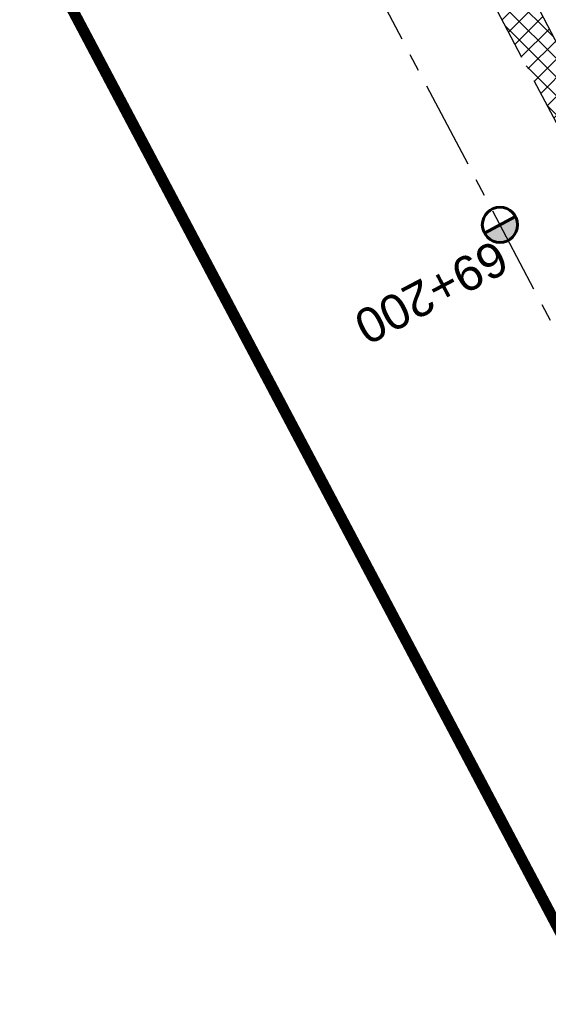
# Model space of a CAD drawing. Header units: metres. Extents: x 7529682 to 7533711, y 5721195 to 5727842.
# Tile 49 of 232: x 7530958 to 7530977, y 5725364 to 5725399. Entities that reach past the tile are written whole.
import ezdxf

# ---------------------------------------------------------------- set-up
doc = ezdxf.new("R2010")
doc.units = ezdxf.units.M
for name, pattern in [('817-dzialki-09-05-04$0$HIDDEN', [0.375, 0.25, -0.125]), ('ACAD_ISO05W100', [33, 24, -3, 0, -3, 0, -3]), ('CENTER', [50.800000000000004, 31.75, -6.35, 6.35, -6.35]), ('HIDDEN', [9.524999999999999, 6.35, -3.175])]:
    doc.linetypes.add(name, pattern=pattern)
for name, color, linetype in [('C-DROGI-SYTUACJA-ETYKIETY', 7, 'Continuous'), ('D-hatch-pobocza', 131, 'Continuous'), ('D-pobocza', 60, 'Continuous')]:
    doc.layers.add(name, color=color, linetype=linetype)
for name, color, linetype, lineweight in [('D-krawędzie', 3, 'Continuous', 30), ('D-oś', 10, 'CENTER', 30), ('D-pas-drogowy', 7, 'ACAD_ISO05W100', 50)]:
    doc.layers.add(name, color=color, linetype=linetype, lineweight=lineweight)
doc.layers.add('D-LR-etap-III', color=7, linetype='817-dzialki-09-05-04$0$HIDDEN', lineweight=50, true_color=0x00008f)
doc.styles.get("Standard").update_dxf_attribs({"font": 'arial.ttf'})

# ---------------------------------------------------------------- blocks, each defined once
blk = doc.blocks.new('kilometraz')
at = {"linetype": 'ByBlock', "lineweight": -2}
blk.add_hatch(color=0, dxfattribs=at).paths.add_polyline_path([(0, -0.28125, 0.4142135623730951), (0.28125, 0, 0.4142135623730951), (0, 0.28125)])
at = {"color": 0, "linetype": 'ByBlock', "lineweight": -2}
blk.add_line((0, 0.28125), (0, -0.28125), dxfattribs=at)
blk.add_circle((0, 0), 0.28125, dxfattribs=at)

msp = doc.modelspace()

# ---------------------------------------------------------------- hatches: boundary and pattern name
at = {"layer": 'D-hatch-pobocza'}
h = msp.add_hatch(dxfattribs=at)
h.set_pattern_fill('ANSI37', color=256, scale=0.15, style=0)
h.set_pattern_definition([(45, (0, 0), (-0.3367596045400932, 0.3367596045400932), []), (135, (0, 0), (-0.3367596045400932, -0.3367596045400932), [])])
h.paths.add_polyline_path([(7531057.009999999, 5725246.72), (7531044.19, 5725271.11), (7531030.969999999, 5725296.42), (7531019.37, 5725318.31), (7531007.54, 5725340.71), (7530994.469999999, 5725365.47), (7530982.58, 5725387.65), (7530971.809999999, 5725408.22), (7530959.96, 5725430.76), (7530944.54, 5725460.14), (7530935.92, 5725477.07), (7530923.099999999, 5725500.31), (7530908, 5725529.49), (7530889.658288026, 5725563.375066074), (7530889.585888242, 5725561.256865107), (7530918.171722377, 5725507.178125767), (7530950.162943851, 5725446.305402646), (7530993.419108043, 5725364.264712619), (7531022.766433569, 5725308.719304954), (7531053.80955549, 5725249.872416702), (7531081.165622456, 5725197.874670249), (7531103.902359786, 5725154.540603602), (7531128.123220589, 5725108.448161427), (7531149.321390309, 5725068.209396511), (7531151.44, 5725067.36), (7531152.004139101, 5725067.286014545), (7531141.2, 5725086.69), (7531129.87, 5725108.78), (7531118.46, 5725130.11), (7531107.389999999, 5725151.39), (7531095.36, 5725174.01), (7531083.61, 5725196.49), (7531071.559999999, 5725218.8)])

# ---------------------------------------------------------------- linework, layer by layer
at = {"layer": 'D-krawędzie', "linetype": 'HIDDEN', "ltscale": 0.3, "flags": 128}
msp.add_lwpolyline([(7530572.009999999, 5726166.06), (7530620.380949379, 5726072.761487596), (7530641.555222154, 5726032.007915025), (7530660.960861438, 5725995.070069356), (7530689.128213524, 5725941.540167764), (7530707.335918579, 5725907.031820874), (7530725.255781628, 5725873.092686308), (7530743.969545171, 5725837.653904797), (7530770.526708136, 5725787.119408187), (7530787.864146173, 5725754.266918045), (7530809.897571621, 5725712.541613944), (7530824.739035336, 5725684.389287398), (7530840.856259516, 5725653.693092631), (7530860.675070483, 5725616.154465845), (7530865.283000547, 5725607.394015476), (7530878.050274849, 5725583.079962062), (7530918.171722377, 5725507.178125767), (7530950.162943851, 5725446.305402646), (7530993.419108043, 5725364.264712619), (7531022.766433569, 5725308.719304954), (7531053.80955549, 5725249.872416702), (7531081.165622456, 5725197.874670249), (7531103.902359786, 5725154.540603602), (7531128.123220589, 5725108.448161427), (7531149.3, 5725068.249999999), (7531167.380094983, 5725033.766927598), (7531197.164745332, 5724976.987689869), (7531228.151004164, 5724918.034426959), (7531253.152837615, 5724870.491119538), (7531286.7961686, 5724806.653565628), (7531306.739858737, 5724768.664832), (7531335.094443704, 5724714.652299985), (7531357.3191504, 5724672.438740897), (7531373.644908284, 5724641.454376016), (7531392.161870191, 5724605.998675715), (7531418.480331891, 5724555.852756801), (7531439.726902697, 5724515.582472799), (7531468.399107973, 5724461.077223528), (7531491.782023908, 5724416.527754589), (7531531.990296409, 5724339.832565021), (7531557.226635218, 5724291.658956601), (7531569.851546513, 5724267.577443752), (7531591.375556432, 5724226.547822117), (7531610.003879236, 5724191.103071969), (7531616.882991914, 5724177.998849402), (7531629.984986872, 5724153.025496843), (7531641.006768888, 5724132.021778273), (7531664.906257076, 5724087.616922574), (7531677.64401952, 5724064.785715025), (7531683.112433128, 5724054.988140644), (7531686.752875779, 5724048.180044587), (7531695.447538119, 5724031.696667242), (7531703.748818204, 5724015.917210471), (7531709.214143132, 5724005.513965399), (7531719.388607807, 5723986.14687362), (7531726.295217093, 5723973.000144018), (7531732.740794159, 5723960.735633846), (7531735.13, 5723956.19)], dxfattribs=at)
at = {"layer": 'D-LR-etap-III', "ltscale": 10, "flags": 128}
msp.add_lwpolyline([(7531750.474471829, 5723895.103125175, 0.4, 0.4, 0), (7531750.505, 5723895.13, 0.4, 0.4, 0), (7531682.71, 5724022.92, 0.4, 0.4, 0), (7531619.177023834, 5724147.203692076, 0.4, 0.4, 0), (7531592.308960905, 5724198.48863389, 0.4, 0.4, 0), (7531553.263875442, 5724272.918564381, 0.4, 0.4, 0), (7531504.019999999, 5724366.79, 0.4, 0.4, 0), (7531482.09, 5724407.62, 0.4, 0.4, 0), (7531412.350402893, 5724541.182759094, 0.4, 0.4, 0), (7531388.463669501, 5724586.929768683, 0.4, 0.4, 0), (7531345.12, 5724669.94, 0.4, 0.4, 0), (7531127.66, 5725081.67, 0.4, 0.4, 0), (7531059.253139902, 5725211.040795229, 0.4, 0.4, 0), (7531008.007244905, 5725307.953830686, 0.4, 0.4, 0), (7530964.181635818, 5725390.835555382, 0.4, 0.4, 0), (7530914.557354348, 5725484.683561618, 0.4, 0.4, 0), (7530865.243241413, 5725577.493975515, 0.4, 0.4, 0), (7530840.085257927, 5725624.058651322, 0.4, 0.4, 0), (7530802.559525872, 5725694.924584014, 0.4, 0.4, 0), (7530755.54, 5725787.51, 0.4, 0.4, 0), (7530708.717810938, 5725876.303221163, 0.4, 0.4, 0), (7530695.12, 5725902.09, 0.4, 0.4, 0), (7530642.91397006, 5726001.07839487, 0.4, 0.4, 0), (7530634.934723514, 5726016.146615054, 0.4, 0.4, 0), (7530610.820000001, 5726061.929999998, 0.4, 0.4, 0), (7530610.820000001, 5726061.929999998, 0.4, 0.4, 0), (7530607.21, 5726063.51, 0.4, 0.4, 0), (7530597.42, 5726080.68, 0.4, 0.4, 0), (7530591.16, 5726088.44, 0.4, 0.4, 0), (7530581.28, 5726107.21, 0.4, 0.4, 0), (7530571.29, 5726130.56, 0.4, 0.4, 0), (7530549.554994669, 5726171.527317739, 0.4, 0.4, 0), (7530531.014309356, 5726206.473807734, 0.4, 0.4, 0), (7530516.461208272, 5726236.016618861, 0.4, 0.4, 0), (7530500.798929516, 5726266.141265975, 0.4, 0.4, 0), (7530491.349999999, 5726283.94, 0.4, 0.4, 0), (7530482.4, 5726303.41, 0.4, 0.4, 0), (7530482.4, 5726303.41, 0.4, 0.4, 0), (7530450.41, 5726357.28, 0.4, 0.4, 0), (7530397.759396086, 5726458.499907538, 0.4, 0.4, 0), (7530334.707815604, 5726583.664702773, 0.4, 0.4, 0), (7530303.939274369, 5726645.167943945, 0.4, 0.4, 0), (7530300.509779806, 5726651.777515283, 0.4, 0.4, 0), (7530289.213532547, 5726671.966724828, 0.4, 0.4, 0), (7530281.54, 5726685.57, 0.4, 0.4, 0), (7530261.37085633, 5726724.163374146, 0.4, 0.4, 0), (7530254.03, 5726738.21, 0.4, 0.4, 0), (7530197.219999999, 5726845.06, 0.4, 0.4, 0), (7530194.71, 5726849.15, 0.4, 0.4, 0), (7530195.92, 5726850.75, 0.4, 0.4, 0), (7530170.546669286, 5726892.961489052, 0.4, 0.4, 0), (7530143.174718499, 5726945.065838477, 0.4, 0.4, 0), (7530105.059999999, 5727018.32, 0.4, 0.4, 0), (7530100.059999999, 5727027.16, 0.4, 0.4, 0), (7530062.318670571, 5727099.625398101, 0.4, 0.4, 0), (7530015.378537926, 5727189.420463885, 0.4, 0.4, 0), (7529983.207960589, 5727250.206596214, 0.4, 0.4, 0), (7529953.284293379, 5727306.74720398, 0.4, 0.4, 0), (7529900.67053443, 5727406.15903814, 0.4, 0.4, 0), (7529890.630239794, 5727425.131178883, 0.4, 0.4, 0), (7529875.155383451, 5727454.426350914, 0.4, 0.4, 0), (7529857.560096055, 5727487.787346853, 0.4, 0.4, 0), (7529835.194401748, 5727530.19312405, 0.4, 0.4, 0), (7529811.740544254, 5727574.662079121, 0.4, 0.4, 0), (7529792.101859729, 5727611.922638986, 0.4, 0.4, 0), (7529768.066117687, 5727657.469613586, 0.4, 0.4, 0), (7529755.210566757, 5727682.131373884, 0.4, 0.4, 0), (7529753.309999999, 5727681.13, 0.4, 0.4, 0), (7529739.21, 5727707.77, 0.4, 0.4, 0), (7529735.394745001, 5727711.251990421, 0.4, 0.4, 0), (7529725.42, 5727730.2, 0.4, 0.4, 0), (7529723.55, 5727729.88, 0.4, 0.4, 0), (7529695.566668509, 5727782.932080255, 0.4, 0.4, 0), (7529717.67971874, 5727794.024357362, 0.4, 0.4, 0), (7529736.274870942, 5727758.647400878, 0.4, 0.4, 0), (7529736.274870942, 5727758.647400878, 0.4, 0.4, 0), (7529744.511003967, 5727750.406106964, 0.4, 0.4, 0), (7529744.511003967, 5727750.406106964, 0.4, 0.4, 0), (7529750.282568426, 5727738.549848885, 0.4, 0.4, 0), (7529777.108510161, 5727687.569424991, 0.4, 0.4, 0), (7529796.51537536, 5727651.329932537, 0.4, 0.4, 0), (7529814.937945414, 5727616.793170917, 0.4, 0.4, 0), (7529839.006722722, 5727572.303976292, 0.4, 0.4, 0), (7529860.617626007, 5727532.509108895, 0.4, 0.4, 0), (7529882.348967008, 5727491.504261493, 0.4, 0.4, 0), (7529904.865139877, 5727449.096370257, 0.4, 0.4, 0), (7529920.747384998, 5727418.884773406, 0.4, 0.4, 0), (7529946.676504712, 5727368.547487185, 0.4, 0.4, 0), (7529972.024701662, 5727320.573310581, 0.4, 0.4, 0), (7529987.740014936, 5727290.153392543, 0.4, 0.4, 0), (7529996.497385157, 5727273.661630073, 0.4, 0.4, 0), (7530017.541471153, 5727234.202689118, 0.4, 0.4, 0), (7530033.053657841, 5727204.864166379, 0.4, 0.4, 0), (7530051.622983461, 5727170.222745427, 0.4, 0.4, 0), (7530069.276612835, 5727137.015751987, 0.4, 0.4, 0), (7530089.385386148, 5727097.533639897, 0.4, 0.4, 0), (7530109.712512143, 5727060.746615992, 0.4, 0.4, 0), (7530136.769722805, 5727011.640131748, 0.4, 0.4, 0), (7530162.446686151, 5726962.743777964, 0.4, 0.4, 0), (7530187.674104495, 5726916.992101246, 0.4, 0.4, 0), (7530207.820739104, 5726879.335323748, 0.4, 0.4, 0), (7530230.625609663, 5726834.518686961, 0.4, 0.4, 0), (7530262.288093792, 5726776.61832811, 0.4, 0.4, 0), (7530277.509672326, 5726760.213143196, 0.4, 0.4, 0), (7530286.036865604, 5726744.106684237, 0.4, 0.4, 0), (7530288.097472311, 5726735.884066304, 0.4, 0.4, 0), (7530290.393870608, 5726725.046963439, 0.4, 0.4, 0), (7530296.17664807, 5726713.582980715, 0.4, 0.4, 0), (7530302.726195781, 5726701.18226779, 0.4, 0.4, 0), (7530325.685047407, 5726657.466383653, 0.4, 0.4, 0), (7530343.243978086, 5726623.648592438, 0.4, 0.4, 0), (7530360.229820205, 5726591.746871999, 0.4, 0.4, 0), (7530383.20855044, 5726548.059469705, 0.4, 0.4, 0), (7530406.017875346, 5726503.605514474, 0.4, 0.4, 0), (7530427.464919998, 5726462.620289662, 0.4, 0.4, 0), (7530447.9278544, 5726424.388014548, 0.4, 0.4, 0), (7530471.126878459, 5726379.920667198, 0.4, 0.4, 0), (7530490.501003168, 5726343.033350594, 0.4, 0.4, 0), (7530509.499458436, 5726306.733076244, 0.4, 0.4, 0), (7530529.890269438, 5726267.244072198, 0.4, 0.4, 0), (7530543.852446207, 5726238.990319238, 0.4, 0.4, 0), (7530554.808897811, 5726218.943990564, 0.4, 0.4, 0), (7530559.027108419, 5726212.223286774, 0.4, 0.4, 0), (7530563.060988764, 5726206.409670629, 0.4, 0.4, 0), (7530566.93354971, 5726200.463543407, 0.4, 0.4, 0), (7530569.771022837, 5726194.901501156, 0.4, 0.4, 0), (7530571.47319415, 5726191.282350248, 0.4, 0.4, 0), (7530572.839142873, 5726188.024533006, 0.4, 0.4, 0), (7530575.295071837, 5726182.034664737, 0.4, 0.4, 0), (7530579.736851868, 5726173.306070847, 0.4, 0.4, 0), (7530583.3, 5726167.41, 0.4, 0.4, 0), (7530593.4, 5726163.33, 0.4, 0.4, 0), (7530598.618375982, 5726155.264489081, 0.4, 0.4, 0), (7530608.258304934, 5726140.497132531, 0.4, 0.4, 0), (7530603.269999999, 5726136.83, 0.4, 0.4, 0), (7530606.53, 5726131.84, 0.4, 0.4, 0), (7530604.239057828, 5726124.21679044, 0.4, 0.4, 0), (7530605.847136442, 5726121.630127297, 0.4, 0.4, 0), (7530608.971611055, 5726116.164124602, 0.4, 0.4, 0), (7530618.114293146, 5726097.791111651, 0.4, 0.4, 0), (7530651.213125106, 5726034.959524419, 0.4, 0.4, 0), (7530670.243741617, 5725998.61095082, 0.4, 0.4, 0), (7530698.075474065, 5725945.952624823, 0.4, 0.4, 0), (7530716.505955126, 5725911.3051464, 0.4, 0.4, 0), (7530735.223454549, 5725875.667401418, 0.4, 0.4, 0), (7530752.504235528, 5725842.154920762, 0.4, 0.4, 0), (7530778.310652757, 5725793.501254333, 0.4, 0.4, 0), (7530797.499961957, 5725756.381811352, 0.4, 0.4, 0), (7530812.518974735, 5725728.28874362, 0.4, 0.4, 0), (7530820.039295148, 5725713.160404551, 0.4, 0.4, 0), (7530822.422446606, 5725710.193574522, 0.4, 0.4, 0), (7530833.154893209, 5725688.800634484, 0.4, 0.4, 0), (7530849.629354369, 5725656.158601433, 0.4, 0.4, 0), (7530867.98290276, 5725621.963939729, 0.4, 0.4, 0), (7530872.629809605, 5725612.88760475, 0.4, 0.4, 0), (7530880.354488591, 5725597.594500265, 0.4, 0.4, 0), (7530883.839446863, 5725593.389159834, 0.4, 0.4, 0), (7530891.782113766, 5725587.763349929, 0.4, 0.4, 0), (7530895.038670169, 5725584.280746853, 0.4, 0.4, 0), (7530897.033644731, 5725580.941110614, 0.4, 0.4, 0), (7530900.951646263, 5725579.945856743, 0.4, 0.4, 0), (7530904.80970798, 5725571.977328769, 0.4, 0.4, 0), (7530903.682362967, 5725568.566434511, 0.4, 0.4, 0), (7530908.900614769, 5725558.844845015, 0.4, 0.4, 0), (7530910.252030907, 5725545.671606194, 0.4, 0.4, 0), (7530912.872986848, 5725538.645543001, 0.4, 0.4, 0), (7530945.278171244, 5725478.464284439, 0.4, 0.4, 0), (7530959.692318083, 5725450.24628822, 0.4, 0.4, 0), (7531002.82670893, 5725368.192370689, 0.4, 0.4, 0), (7531044.703532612, 5725290.314293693, 0.4, 0.4, 0), (7531064.098839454, 5725253.212562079, 0.4, 0.4, 0), (7531083.010253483, 5725216.677517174, 0.4, 0.4, 0), (7531113.013137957, 5725158.465613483, 0.4, 0.4, 0), (7531137.364304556, 5725113.07076138, 0.4, 0.4, 0), (7531150.830830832, 5725086.711759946, 0.4, 0.4, 0), (7531159.745663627, 5725076.640848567, 0.4, 0.4, 0), (7531166.309999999, 5725074.58, 0.4, 0.4, 0), (7531172.29, 5725062.58, 0.4, 0.4, 0), (7531170.589828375, 5725055.605912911, 0.4, 0.4, 0), (7531173.732823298, 5725044.080706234, 0.4, 0.4, 0), (7531215.342008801, 5724964.859648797, 0.4, 0.4, 0), (7531238.054496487, 5724921.684649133, 0.4, 0.4, 0), (7531262.389821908, 5724875.282876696, 0.4, 0.4, 0), (7531295.587160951, 5724811.265731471, 0.4, 0.4, 0), (7531348.487908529, 5724712.362812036, 0.4, 0.4, 0), (7531363.740817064, 5724682.68394264, 0.4, 0.4, 0), (7531366.986905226, 5724675.865317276, 0.4, 0.4, 0), (7531382.541261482, 5724646.110625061, 0.4, 0.4, 0), (7531401.299165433, 5724610.874551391, 0.4, 0.4, 0), (7531428.964837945, 5724558.862274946, 0.4, 0.4, 0), (7531449.111202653, 5724520.397801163, 0.4, 0.4, 0), (7531477.292992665, 5724465.831467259, 0.4, 0.4, 0), (7531500.996290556, 5724421.112506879, 0.4, 0.4, 0), (7531512.121834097, 5724400.549045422, 0.4, 0.4, 0), (7531513.78163794, 5724396.757451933, 0.4, 0.4, 0), (7531526.32, 5724379.39, 0.4, 0.4, 0), (7531566.783642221, 5724302.73628205, 0.4, 0.4, 0), (7531578.579156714, 5724282.774819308, 0.4, 0.4, 0), (7531584.232619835, 5724273.111246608, 0.4, 0.4, 0), (7531590.109283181, 5724263.508189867, 0.4, 0.4, 0), (7531593.027899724, 5724258.771479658, 0.4, 0.4, 0), (7531595.711841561, 5724254.226824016, 0.4, 0.4, 0), (7531601.659976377, 5724243.898197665, 0.4, 0.4, 0), (7531606.097733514, 5724235.986407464, 0.4, 0.4, 0), (7531609.382207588, 5724230.799061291, 0.4, 0.4, 0), (7531611.580260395, 5724227.671180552, 0.4, 0.4, 0), (7531612.707802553, 5724225.86410867, 0.4, 0.4, 0), (7531618.665224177, 5724214.480919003, 0.4, 0.4, 0), (7531619.885522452, 5724212.333950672, 0.4, 0.4, 0), (7531620.931818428, 5724210.787064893, 0.4, 0.4, 0), (7531623.518605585, 5724207.111542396, 0.4, 0.4, 0), (7531626.143926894, 5724203.61306897, 0.4, 0.4, 0), (7531632.022984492, 5724196.485954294, 0.4, 0.4, 0), (7531653.949089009, 5724152.617641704, 0.4, 0.4, 0), (7531656.750690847, 5724143.103797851, 0.4, 0.4, 0), (7531659.61440691, 5724133.254504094, 0.4, 0.4, 0), (7531661.627147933, 5724128.646047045, 0.4, 0.4, 0.01093811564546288), (7531674.314987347, 5724101.43546424, 0.4, 0.4, 0), (7531685.137626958, 5724081.408252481, 0.4, 0.4, 0), (7531692.159945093, 5724066.277333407, 0.4, 0.4, 0), (7531699.662164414, 5724051.388120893, 0.4, 0.4, 0), (7531704.480624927, 5724040.808561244, 0.4, 0.4, 0), (7531704.480624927, 5724040.808561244, 0.4, 0.4, 0), (7531704.401251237, 5724037.368913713, 0.4, 0.4, 0), (7531720.383609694, 5724003.441317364, 0.4, 0.4, 0), (7531728.79890528, 5723986.206298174, 0.4, 0.4, 0), (7531733.237926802, 5723977.192631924, 0.4, 0.4, 0), (7531736.750027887, 5723969.505210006, 0.4, 0.4, 0), (7531737.336143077, 5723968.518916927, 0.4, 0.4, 0), (7531738.285051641, 5723967.699360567, 0.4, 0.4, 0), (7531742.180915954, 5723962.346428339, 0.4, 0.4, 0), (7531744.286141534, 5723958.615526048, 0.4, 0.4, 0), (7531755.393260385, 5723944.192617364, 0.4, 0.4, 0), (7531758.69, 5723936.76, 0.4, 0.4, 0), (7531780.08, 5723929.25, 0.4, 0.4, 0), (7531792.611989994, 5723906.337708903, 0.4, 0.4, 0), (7531792.611989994, 5723906.337708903, 0.4, 0.4, 0), (7531756.962094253, 5723883.055323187, 0.4, 0.4, 0), (7531750.46, 5723895.130000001, 0.4, 0.4, 0), (7531750.46, 5723895.130000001, 0, 0, 0)], format="xyseb", dxfattribs=at)
at = {"layer": 'D-oś', "ltscale": 0.1}
msp.add_lwpolyline([(7531488.682972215, 5724414.901138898), (7531465.30154836, 5724459.447768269), (7531436.630334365, 5724513.951133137), (7531415.382990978, 5724554.222881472), (7531389.061122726, 5724604.375291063), (7531370.54547166, 5724639.828481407), (7531354.22214964, 5724670.808223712), (7531331.99647235, 5724713.023626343), (7531303.640952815, 5724767.037938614), (7531283.698553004, 5724805.024214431), (7531250.055061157, 5724868.862076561), (7531225.052886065, 5724916.406033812), (7531194.065303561, 5724975.361817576), (7531164.280332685, 5725032.141666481), (7531146.201824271, 5725066.621712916), (7531125.025790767, 5725106.818458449), (7531100.803065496, 5725152.914450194), (7531078.067230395, 5725196.24679728), (7531050.712974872, 5725248.241100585), (7531019.671816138, 5725307.084268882), (7530990.323090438, 5725362.632329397), (7530947.065833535, 5725444.675091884), (7530915.075467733, 5725505.546186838), (7530874.953735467, 5725581.448561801)], dxfattribs=at)
at = {"layer": 'D-pas-drogowy', "ltscale": 0.2, "flags": 128}
msp.add_lwpolyline([(7531633.018560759, 5724182.834272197, 0.4, 0.4, 0), (7531617.558899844, 5724211.608162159, 0.4, 0.4, 0), (7531566.783642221, 5724302.73628205, 0.4, 0.4, 0), (7531538.419082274, 5724356.469679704, 0.4, 0.4, 0), (7531526.32, 5724379.39, 0.4, 0.4, 0), (7531516.102085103, 5724393.607319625, 0.4, 0.4, 0.001485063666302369), (7531513.78037409, 5724396.837773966, 0.4, 0.4, 0), (7531501.87, 5724413.41, 0.4, 0.4, 0), (7531474.926107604, 5724464.507896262, 0.4, 0.4, 0), (7531446.200436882, 5724518.992313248, 0.4, 0.4, 0), (7531424.962185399, 5724559.262257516, 0.4, 0.4, 0), (7531398.444460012, 5724609.565801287, 0.4, 0.4, 0), (7531379.647455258, 5724645.216004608, 0.4, 0.4, 0), (7531365.23, 5724672.56, 0.4, 0.4, 0), (7531341.305752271, 5724717.915356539, 0.4, 0.4, 0), (7531312.899996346, 5724771.788898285, 0.4, 0.4, 0), (7531292.590923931, 5724810.306502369, 0.4, 0.4, 0), (7531259.391619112, 5724873.271351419, 0.4, 0.4, 0), (7531233.740401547, 5724921.922582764, 0.4, 0.4, 0), (7531203.072738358, 5724980.092044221, 0.4, 0.4, 0), (7531173.471398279, 5725036.225177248, 0.4, 0.4, 0), (7531168.269999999, 5725046.09, 0.4, 0.4, 0), (7531172.29, 5725062.58, 0.4, 0.4, 0), (7531166.309999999, 5725074.58, 0.4, 0.4, 0), (7531150.32, 5725079.6, 0.4, 0.4, 0), (7531141.5, 5725096.43, 0.4, 0.4, 0), (7531109.311735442, 5725157.814415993, 0.4, 0.4, 0), (7531086.641300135, 5725201.047918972, 0.4, 0.4, 0), (7531059.198258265, 5725253.383662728, 0.4, 0.4, 0), (7531028.206828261, 5725312.48946212, 0.4, 0.4, 0), (7530999.104694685, 5725367.990143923, 0.4, 0.4, 0), (7530956.247527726, 5725449.724815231, 0.4, 0.4, 0), (7530924.397774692, 5725510.463768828, 0.4, 0.4, 0), (7530897.509999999, 5725561.74, 0.4, 0.4, 0), (7530894.46, 5725566.14, 0.4, 0.4, 0), (7530892.16, 5725570.49, 0.4, 0.4, 0), (7530869.362688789, 5725613.307018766, 0.4, 0.4, 0), (7530861.693971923, 5725627.704613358, 0.4, 0.4, 0), (7530852.74, 5725644.52, 0.4, 0.4, 0), (7530831.509999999, 5725684.2, 0.4, 0.4, 0), (7530811.13, 5725722.52, 0.4, 0.4, 0), (7530792.3476413, 5725757.940652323, 0.4, 0.4, 0), (7530768.03, 5725803.8, 0.4, 0.4, 0), (7530748.768542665, 5725840.178507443, 0.4, 0.4, 0), (7530727.7, 5725879.97, 0.4, 0.4, 0), (7530712.0981582, 5725909.54523909, 0.4, 0.4, 0), (7530693.644105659, 5725944.645156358, 0.4, 0.4, 0), (7530665.702224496, 5725997.538976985, 0.4, 0.4, 0), (7530641.759999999, 5726042.88, 0.4, 0.4, 0), (7530616.5, 5726091.48, 0.4, 0.4, 0), (7530604.628439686, 5726114.319880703, 0.4, 0.4, -0.007762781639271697), (7530602.5, 5726118.43, 0.4, 0.4, 0), (7530603.992037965, 5726123.394821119, 0.4, 0.4, 0), (7530606.53, 5726131.84, 0.4, 0.4, 0), (7530603.269999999, 5726136.83, 0.4, 0.4, 0), (7530593.775620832, 5726151.368713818, 0.4, 0.4, 0), (7530590.202637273, 5726156.84001263, 0.4, 0.4, 0), (7530583.3, 5726167.41, 0.4, 0.4, 0), (7530580.578343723, 5726170.427567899, 0.4, 0.4, 0), (7530575.849999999, 5726175.67, 0.4, 0.4, 0), (7530569.009999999, 5726186.66, 0.4, 0.4, 0), (7530562.555322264, 5726199.189409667, 0.4, 0.4, 0), (7530555.67, 5726211.39, 0.4, 0.4, 0), (7530548.29, 5726224.23, 0.4, 0.4, 0), (7530540.58, 5726237.71, 0.4, 0.4, 0), (7530532.679999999, 5726252.65, 0.4, 0.4, 0), (7530524.059999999, 5726269.35, 0.4, 0.4, 0), (7530502.82, 5726309.91, 0.4, 0.4, 0), (7530488.83, 5726336.63, 0.4, 0.4, 0), (7530466.03, 5726380.16, 0.4, 0.4, 0), (7530438.469999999, 5726432.77, 0.4, 0.4, 0), (7530424.53, 5726459.09, 0.4, 0.4, 0), (7530401.63, 5726502.97, 0.4, 0.4, 0), (7530383.38, 5726538.06, 0.4, 0.4, 0), (7530353.969999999, 5726593.52, 0.4, 0.4, 0), (7530338.469999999, 5726622.74, 0.4, 0.4, 0), (7530322.009999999, 5726653.88, 0.4, 0.4, 0), (7530297.54, 5726700.33, 0.4, 0.4, 0), (7530287.38, 5726719.6, 0.4, 0.4, 0), (7530285.94993921, 5726722.315508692, 0.4, 0.4, 0), (7530280.259999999, 5726733.12, 0.4, 0.4, 0), (7530266.73, 5726758.74, 0.4, 0.4, 0), (7530260.42, 5726770.47, 0.4, 0.4, 0), (7530253.25, 5726783.82, 0.4, 0.4, 0), (7530244.95, 5726799.33, 0.4, 0.4, 0), (7530239.389999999, 5726808.49, 0.4, 0.4, 0), (7530238.29, 5726807.9, 0.4, 0.4, 0), (7530218.11, 5726850.67, 0.4, 0.4, 0), (7530175.906646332, 5726928.168028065, 0.4, 0.4, 0), (7530096.679999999, 5727076.15, 0.4, 0.4, 0), (7530094.679999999, 5727079.89, 0.4, 0.4, 0), (7530064.59693469, 5727135.522637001, 0.4, 0.4, 0), (7530046.730970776, 5727168.8921561, 0.4, 0.4, 0), (7530025.803045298, 5727208.461374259, 0.4, 0.4, 0), (7530012.846501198, 5727232.979315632, 0.4, 0.4, 0), (7529994.15, 5727268.45, 0.4, 0.4, 0), (7529981.670868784, 5727291.93018666, 0.4, 0.4, 0), (7529949.889999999, 5727351.73, 0.4, 0.4, 0), (7529924.75, 5727399.03, 0.4, 0.4, 0), (7529915.515824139, 5727417.099754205, 0.4, 0.4, 0), (7529885.83, 5727475.19, 0.4, 0.4, 0), (7529862.559999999, 5727519.97, 0.4, 0.4, 0), (7529852.984923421, 5727538.191086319, 0.4, 0.4, 0), (7529836.513084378, 5727569.51130111, 0.4, 0.4, 0), (7529815.36890814, 5727609.140983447, 0.4, 0.4, 0), (7529792.795203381, 5727651.247499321, 0.4, 0.4, 0), (7529774.199114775, 5727685.858348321, 0.4, 0.4, 0), (7529746.966026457, 5727736.059440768, 0.4, 0.4, 0), (7529733.92, 5727757.62, 0.4, 0.4, 0), (7529708.607472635, 5727806.388536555, 0.4, 0.4, 0), (7529688.491967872, 5727796.344621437, 0.4, 0.4, 0), (7529723.55, 5727729.88, 0.4, 0.4, 0), (7529725.42, 5727730.2, 0.4, 0.4, 0), (7529735.38, 5727711.28, 0.4, 0.4, 0), (7529739.21, 5727707.77, 0.4, 0.4, 0), (7529753.309999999, 5727681.13, 0.4, 0.4, 0), (7529755.178396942, 5727682.114424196, 0.4, 0.4, 0), (7529792.101859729, 5727611.922638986, 0.4, 0.4, 0), (7529811.740544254, 5727574.662079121, 0.4, 0.4, 0), (7529835.194401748, 5727530.19312405, 0.4, 0.4, 0), (7529857.560096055, 5727487.787346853, 0.4, 0.4, 0), (7529875.155383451, 5727454.426350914, 0.4, 0.4, 0), (7529890.630239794, 5727425.131178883, 0.4, 0.4, 0), (7529900.67053443, 5727406.15903814, 0.4, 0.4, 0), (7529953.284293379, 5727306.74720398, 0.4, 0.4, 0), (7529983.207960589, 5727250.206596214, 0.4, 0.4, 0), (7530015.378537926, 5727189.420463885, 0.4, 0.4, 0), (7530062.318670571, 5727099.625398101, 0.4, 0.4, 0), (7530100.059999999, 5727027.16, 0.4, 0.4, 0), (7530105.059999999, 5727018.32, 0.4, 0.4, 0), (7530143.174718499, 5726945.065838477, 0.4, 0.4, 0), (7530170.546669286, 5726892.961489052, 0.4, 0.4, 0), (7530195.92, 5726850.75, 0.4, 0.4, 0), (7530194.71, 5726849.15, 0.4, 0.4, 0), (7530197.219999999, 5726845.06, 0.4, 0.4, 0), (7530254.03, 5726738.21, 0.4, 0.4, 0), (7530261.37085633, 5726724.163374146, 0.4, 0.4, 0), (7530281.54, 5726685.57, 0.4, 0.4, 0), (7530289.213532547, 5726671.966724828, 0.4, 0.4, 0), (7530300.509779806, 5726651.777515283, 0.4, 0.4, 0), (7530303.939274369, 5726645.167943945, 0.4, 0.4, 0), (7530334.707815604, 5726583.664702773, 0.4, 0.4, 0), (7530397.759396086, 5726458.499907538, 0.4, 0.4, 0), (7530450.41, 5726357.28, 0.4, 0.4, 0), (7530482.4, 5726303.41, 0.4, 0.4, 0), (7530483.687990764, 5726301.003383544, 0.4, 0.4, 0), (7530491.349999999, 5726283.94, 0.4, 0.4, 0), (7530512.67, 5726243.78, 0.4, 0.4, 0), (7530529.429999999, 5726209.46, 0.4, 0.4, 0), (7530571.29, 5726130.56, 0.4, 0.4, 0), (7530581.28, 5726107.21, 0.4, 0.4, 0), (7530591.16, 5726088.44, 0.4, 0.4, 0), (7530597.42, 5726080.68, 0.4, 0.4, 0), (7530607.21, 5726063.51, 0.4, 0.4, 0), (7530610.820000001, 5726061.929999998, 0.4, 0.4, 0), (7530634.934723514, 5726016.146615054, 0.4, 0.4, 0), (7530642.91397006, 5726001.07839487, 0.4, 0.4, 0), (7530695.12, 5725902.09, 0.4, 0.4, 0), (7530708.717810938, 5725876.303221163, 0.4, 0.4, 0), (7530755.54, 5725787.51, 0.4, 0.4, 0), (7530802.559525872, 5725694.924584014, 0.4, 0.4, 0), (7530840.085257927, 5725624.058651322, 0.4, 0.4, 0), (7530865.243241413, 5725577.493975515, 0.4, 0.4, 0), (7530914.557354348, 5725484.683561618, 0.4, 0.4, 0), (7530964.181635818, 5725390.835555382, 0.4, 0.4, 0), (7531008.007244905, 5725307.953830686, 0.4, 0.4, 0), (7531059.253139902, 5725211.040795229, 0.4, 0.4, 0), (7531127.66, 5725081.67, 0.4, 0.4, 0), (7531345.12, 5724669.94, 0.4, 0.4, 0), (7531388.463669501, 5724586.929768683, 0.4, 0.4, 0), (7531412.350402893, 5724541.182759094, 0.4, 0.4, 0), (7531482.09, 5724407.62, 0.4, 0.4, 0), (7531504.019999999, 5724366.79, 0.4, 0.4, 0), (7531519.374444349, 5724337.520497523, 0.4, 0.4, 0), (7531563.748815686, 5724252.931583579, 0.4, 0.4, 0), (7531602.175111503, 5724179.681224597, 0.4, 0.4, 0), (7531619.177023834, 5724147.203692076, 0.4, 0.4, 0), (7531625.038493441, 5724135.63500206, 0.4, 0.4, 0), (7531656.796442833, 5724073.31633882, 0.4, 0.4, 0), (7531675.12, 5724037.36, 0.4, 0.4, 0), (7531682.71, 5724022.92, 0.4, 0.4, 0), (7531705.565196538, 5723979.810545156, 0.4, 0.4, 0), (7531736.605941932, 5723921.261514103, 0.4, 0.4, 0), (7531750.46, 5723895.130000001, 0.4, 0.4, 0), (7531740.769999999, 5723886.56, 0.4, 0.4, 0), (7531732.86, 5723885, 0.4, 0.4, 0), (7531722.179999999, 5723887.77, 0.4, 0.4, 0), (7531729.87, 5723862.17, 0.4, 0.4, 0), (7531742.92, 5723861.93, 0.4, 0.4, 0), (7531763.71, 5723859.52, 0.4, 0.4, 0), (7531768.42, 5723854.12, 0.4, 0.4, 0), (7531787.42, 5723817.97, 0.4, 0.4, 0), (7531795.57, 5723809.82, 0.4, 0.4, 0), (7531816.346897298, 5723819.850397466, 0.4, 0.4, 0), (7531816.346897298, 5723819.850397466, 0.4, 0.4, 0), (7531805.059999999, 5723843.23, 0.4, 0.4, 0), (7531803.61, 5723886.23, 0.4, 0.4, 0), (7531803.61, 5723886.23, 0.4, 0.4, 0), (7531780.08, 5723929.25, 0.4, 0.4, 0), (7531758.69, 5723936.76, 0.4, 0.4, 0), (7531749.3590272, 5723946.412126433, 0.4, 0.4, 0), (7531742.71, 5723953.29, 0.4, 0.4, 0), (7531735.177368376, 5723967.877529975, 0.4, 0.4, 0), (7531722.37, 5723992.68, 0.4, 0.4, 0), (7531705.041669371, 5724030.885563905, 0.4, 0.4, 0), (7531699.469999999, 5724043.17, 0.4, 0.4, 0), (7531692.69, 5724058.11, 0.4, 0.4, 0), (7531679.672010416, 5724084.016803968, 0.4, 0.4, 0), (7531674.55, 5724094.21, 0.4, 0.4, 0), (7531666.633166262, 5724114.002855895, 0.4, 0.4, 0), (7531649, 5724153.82, 0.4, 0.4, 0), (7531641.49, 5724149.34, 0.4, 0.4, 0), (7531626.04, 5724179.34, 0.4, 0.4, 0), (7531633.03, 5724182.84, 0, 0, 0)], format="xyseb", dxfattribs=at)
at = {"layer": 'D-pobocza'}
msp.add_lwpolyline([(7531149.321390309, 5725068.209396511), (7531151.44, 5725067.36), (7531152.004139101, 5725067.286014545), (7531141.2, 5725086.69), (7531129.87, 5725108.78), (7531118.46, 5725130.11), (7531107.389999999, 5725151.39), (7531095.36, 5725174.01), (7531083.61, 5725196.49), (7531071.559999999, 5725218.8), (7531057.009999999, 5725246.72), (7531044.19, 5725271.11), (7531030.969999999, 5725296.42), (7531019.37, 5725318.31), (7531007.54, 5725340.71), (7530994.469999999, 5725365.47), (7530982.58, 5725387.65), (7530971.809999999, 5725408.22), (7530959.96, 5725430.76), (7530944.54, 5725460.14), (7530935.92, 5725477.07), (7530923.099999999, 5725500.31), (7530908, 5725529.49), (7530889.658288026, 5725563.375066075)], dxfattribs=at)

# ---------------------------------------------------------------- block references
at = {"layer": 'C-DROGI-SYTUACJA-ETYKIETY', "color": 10, "linetype": 'Continuous', "lineweight": 60, "xscale": 2.249999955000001, "yscale": 2.249999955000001, "zscale": 2.249999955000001, "rotation": 297.8005548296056}
msp.add_blockref('kilometraz', (7530974.885058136, 5725391.912475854), dxfattribs=at)

# ---------------------------------------------------------------- texts
at = {"layer": 'C-DROGI-SYTUACJA-ETYKIETY', "color": 2}
msp.add_text('69+200', height=1.25, rotation=207.8005548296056, dxfattribs=at).set_placement((7530974.728240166, 5725391.405861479))

doc.saveas('drawing.dxf')
